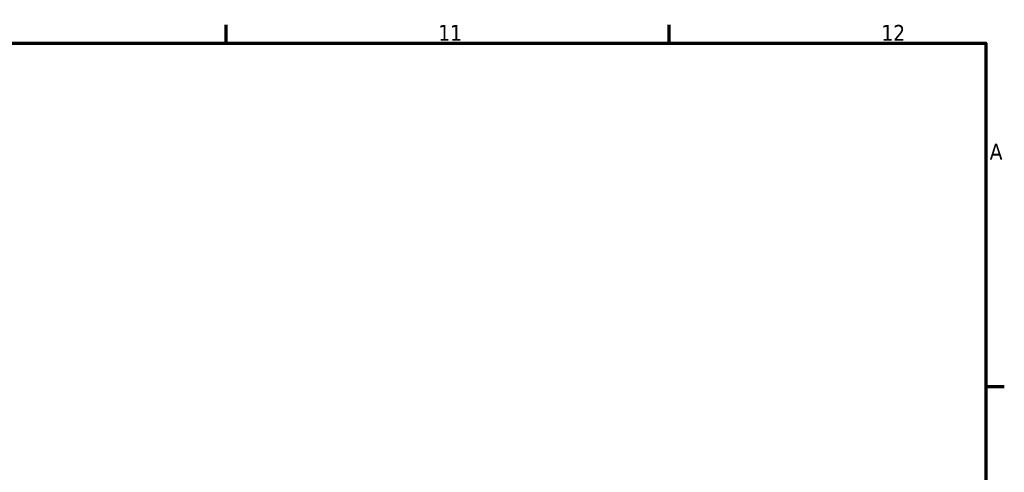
# Model space of a CAD drawing. Header units: millimetres. Extents: x -185 to 1270, y -175 to 945.
# Tile 7 of 8: x 668 to 824, y 506 to 578. Entities that reach past the tile are written whole.
import ezdxf

# ---------------------------------------------------------------- set-up
doc = ezdxf.new("R2010")
doc.units = ezdxf.units.MM
doc.layers.add('Border (ISO)', color=7, linetype='Continuous', lineweight=70)
doc.styles.add('Note Text (ISO)', font='tahoma.ttf')

# ---------------------------------------------------------------- blocks, each defined once
blk = doc.blocks.new('Borders Default Border')
at = {"layer": 'Border (ISO)'}
for p, q in [((700.83, 574), (700.83, 576.9)), ((770.92, 574), (770.92, 576.9)), ((821, 519.75), (823.9, 519.75))]:
    blk.add_line(p, q, dxfattribs=at)
at = {"layer": 'Border (ISO)', "flags": 128}
blk.add_lwpolyline([(20, 20), (20, 574), (821, 574), (821, 20), (20, 20)], dxfattribs=at)
at = {"layer": 'Border (ISO)', "color": 232, "true_color": 0xca0064, "char_height": 2.5, "attachment_point": 7, "style": 'Note Text (ISO)'}
for s, insert in [('11', (734.37, 574.4)), ('12', (804.46, 574.4)), ('A', (821.59, 555.62))]:
    blk.add_mtext(s, dxfattribs=dict(at, insert=insert))

msp = doc.modelspace()

# ---------------------------------------------------------------- block references
msp.add_blockref('Borders Default Border', (0, 0))

doc.saveas('drawing.dxf')
